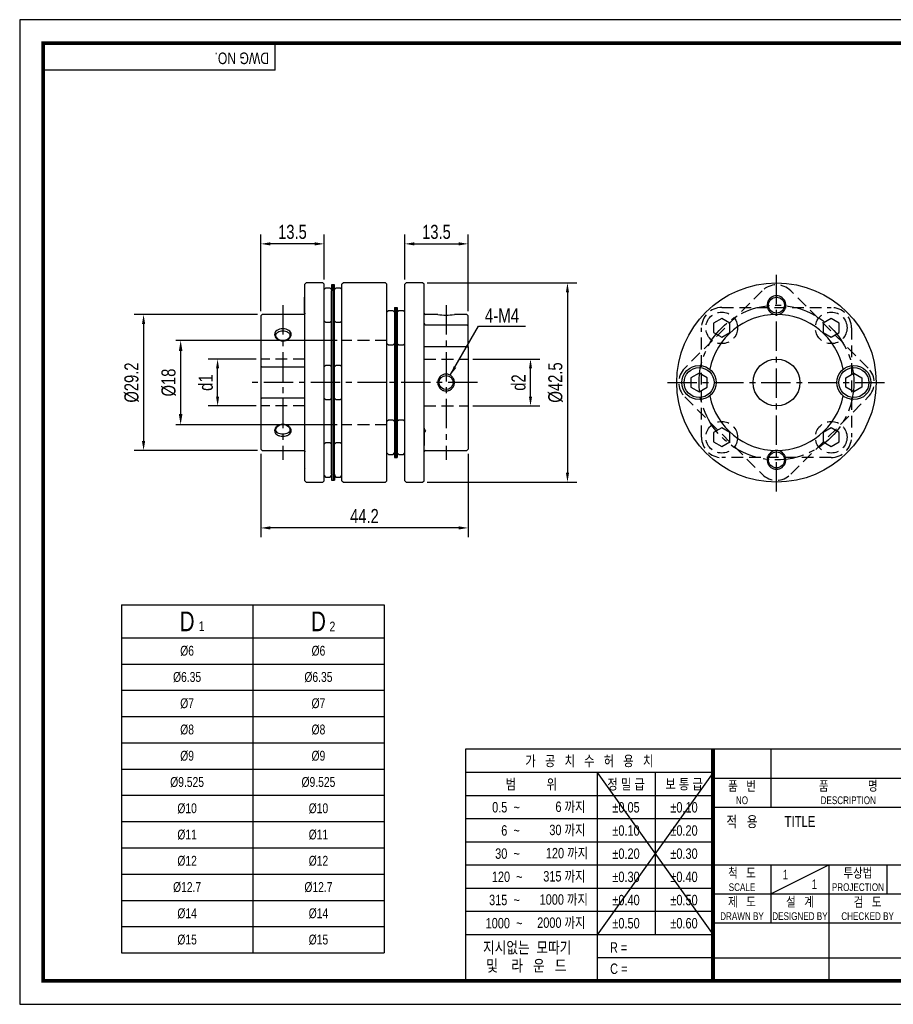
# Model space of a CAD drawing. Header units: millimetres. Extents: x 0 to 297, y 0 to 210.
# Tile 1 of 2: x 0 to 186, y 0 to 210. Entities that reach past the tile are written whole.
import ezdxf
from ezdxf.enums import TextEntityAlignment as Align

# ---------------------------------------------------------------- set-up
doc = ezdxf.new("R2010")
doc.units = ezdxf.units.MM
doc.header["$LTSCALE"] = 5
for name, pattern in [('CENTER', [2, 1.25, -0.25, 0.25, -0.25]), ('CENTER2', [1.125, 0.75, -0.125, 0.125, -0.125]), ('DASHED', [0.75, 0.5, -0.25]), ('HIDDEN', [0.375, 0.25, -0.125]), ('PHANTOM2', [1.25, 0.625, -0.125, 0.125, -0.125, 0.125, -0.125])]:
    doc.linetypes.add(name, pattern=pattern)
doc.layers.get('0').update_dxf_attribs({"linetype": 'CONTINUOUS'})
doc.layers.get('Defpoints').update_dxf_attribs({"linetype": 'CONTINUOUS'})
for name, color, linetype in [('BM', 2, 'CONTINUOUS'), ('C', 1, 'CENTER2'), ('CT', 1, 'CENTER'), ('D', 7, 'CONTINUOUS'), ('H', 3, 'HIDDEN'), ('HD', 4, 'DASHED'), ('P', 4, 'PHANTOM2')]:
    doc.layers.add(name, color=color, linetype=linetype)
doc.styles.get("Standard").update_dxf_attribs({"font": 'Gulim.ttf', "width": 0.8, "height": 3})
doc.dimstyles.new('LIM', dxfattribs={"dimtxt": 2, "dimasz": 2, "dimexe": 2, "dimexo": 1, "dimgap": 1, "dimtad": 1, "dimdec": 3, "dimzin": 9, "dimdsep": 46, "dimtxsty": 'Standard', "dimcen": 3, "dimclrd": 1, "dimclre": 1, "dimadec": 0, "dimazin": 0, "dimtfac": 1, "dimtdec": 3, "dimtmove": 0, "dimatfit": 3, "dimfxl": 0, "dimtolj": 1, "dimtzin": 0, "dimarcsym": 0})
doc.dimstyles.get("Standard").update_dxf_attribs({"dimtxt": 0.18, "dimasz": 0.18, "dimexe": 0.18, "dimexo": 0.0625, "dimgap": 0.09, "dimtad": 0, "dimtih": 1, "dimtoh": 1, "dimdec": 4, "dimzin": 0, "dimdsep": 46, "dimtxsty": 'Standard', "dimcen": 0.09, "dimadec": 0, "dimazin": 0, "dimtfac": 1, "dimtdec": 4, "dimtofl": 0, "dimtmove": 0, "dimatfit": 3, "dimfxl": 0, "dimtolj": 1, "dimtzin": 0, "dimarcsym": 0})

# ---------------------------------------------------------------- blocks, each defined once
blk = doc.blocks.new('*D7')
at = {"color": 1, "lineweight": -2, "ltscale": 25.4}
for p, q in [((51.4, 117.41), (51.4, 99.6)), ((95.6, 117.41), (95.6, 99.6)), ((93.6, 101.6), (53.4, 101.6))]:
    blk.add_line(p, q, dxfattribs=at)
at = {"color": 1, "ltscale": 25.4}
for points in [[(53.4, 101.94), (53.4, 101.27), (51.4, 101.6)], [(93.6, 101.94), (93.6, 101.27), (95.6, 101.6)]]:
    blk.add_solid(points, dxfattribs=at)
at = {"layer": 'Defpoints', "color": 0, "ltscale": 25.4}
for p in [(51.4, 118.41), (95.6, 118.41), (51.4, 101.6)]:
    blk.add_point(p, dxfattribs=at)
at = {"color": 0, "ltscale": 25.4, "insert": (73.5, 104.14), "char_height": 3, "attachment_point": 5}
blk.add_mtext('\\A1;44.2', dxfattribs=at)
blk = doc.blocks.new('*D8')
at = {"color": 1, "lineweight": -2, "ltscale": 25.4}
for p, q in [((86.9, 153.86), (118.78, 153.86)), ((116.78, 151.86), (116.78, 113.36)), ((86.9, 111.36), (118.78, 111.36))]:
    blk.add_line(p, q, dxfattribs=at)
at = {"color": 1, "ltscale": 25.4}
for points in [[(116.45, 151.86), (117.11, 151.86), (116.78, 153.86)], [(116.45, 113.36), (117.11, 113.36), (116.78, 111.36)]]:
    blk.add_solid(points, dxfattribs=at)
at = {"layer": 'Defpoints', "color": 0, "ltscale": 25.4}
for p in [(85.9, 153.86), (85.9, 111.36), (116.78, 111.36)]:
    blk.add_point(p, dxfattribs=at)
at = {"color": 0, "ltscale": 25.4, "insert": (114.24, 132.61), "char_height": 3, "attachment_point": 5, "rotation": 90}
blk.add_mtext('\\A1;{\\f??|b0|i0|c0|p49;%%c}42.5', dxfattribs=at)
blk = doc.blocks.new('*D9')
at = {"color": 1, "lineweight": -2, "ltscale": 25.4}
for p, q in [((51.4, 147.81), (51.4, 164.19)), ((64.9, 154.56), (64.9, 164.19)), ((62.9, 162.19), (53.4, 162.19))]:
    blk.add_line(p, q, dxfattribs=at)
at = {"color": 1, "ltscale": 25.4}
for points in [[(53.4, 162.52), (53.4, 161.86), (51.4, 162.19)], [(62.9, 162.52), (62.9, 161.86), (64.9, 162.19)]]:
    blk.add_solid(points, dxfattribs=at)
at = {"layer": 'Defpoints', "color": 0, "ltscale": 25.4}
for p in [(51.4, 162.19), (64.9, 153.56), (51.4, 146.81)]:
    blk.add_point(p, dxfattribs=at)
at = {"color": 0, "ltscale": 25.4, "insert": (58.15, 164.73), "char_height": 3, "attachment_point": 5}
blk.add_mtext('\\A1;13.5', dxfattribs=at)
blk = doc.blocks.new('*D10')
at = {"color": 1, "lineweight": -2, "ltscale": 25.4}
for p, q in [((50.7, 147.11), (24.41, 147.11)), ((26.41, 145.11), (26.41, 120.11)), ((50.7, 118.11), (24.41, 118.11))]:
    blk.add_line(p, q, dxfattribs=at)
at = {"color": 1, "ltscale": 25.4}
for points in [[(26.07, 145.11), (26.74, 145.11), (26.41, 147.11)], [(26.07, 120.11), (26.74, 120.11), (26.41, 118.11)]]:
    blk.add_solid(points, dxfattribs=at)
at = {"layer": 'Defpoints', "color": 0, "ltscale": 25.4}
for p in [(51.7, 147.11), (26.41, 118.11), (51.7, 118.11)]:
    blk.add_point(p, dxfattribs=at)
at = {"color": 0, "ltscale": 25.4, "insert": (23.87, 132.61), "char_height": 3, "attachment_point": 5, "rotation": 90}
blk.add_mtext('\\A1;%%C29.2', dxfattribs=at)
blk = doc.blocks.new('*D11')
at = {"color": 1, "lineweight": -2, "ltscale": 25.4}
for p, q in [((50.4, 137.61), (40.19, 137.61)), ((42.19, 129.61), (42.19, 135.61)), ((50.4, 127.61), (40.19, 127.61))]:
    blk.add_line(p, q, dxfattribs=at)
at = {"color": 1, "ltscale": 25.4}
for points in [[(41.86, 135.61), (42.52, 135.61), (42.19, 137.61)], [(41.86, 129.61), (42.52, 129.61), (42.19, 127.61)]]:
    blk.add_solid(points, dxfattribs=at)
at = {"layer": 'Defpoints', "color": 0, "ltscale": 25.4}
for p in [(42.19, 137.61), (51.4, 137.61), (51.4, 127.61)]:
    blk.add_point(p, dxfattribs=at)
at = {"color": 0, "ltscale": 25.4, "insert": (39.69, 132.61), "char_height": 3, "attachment_point": 5, "rotation": 90}
blk.add_mtext('\\A1;{\\f??|b0|i0|c0|p49;d1}', dxfattribs=at)
blk = doc.blocks.new('*D12')
at = {"color": 1, "lineweight": -2, "ltscale": 25.4}
for p, q in [((82.1, 154.56), (82.1, 164.19)), ((95.6, 147.81), (95.6, 164.19)), ((84.1, 162.19), (93.6, 162.19))]:
    blk.add_line(p, q, dxfattribs=at)
at = {"color": 1, "ltscale": 25.4}
for points in [[(84.1, 162.52), (84.1, 161.86), (82.1, 162.19)], [(93.6, 162.52), (93.6, 161.86), (95.6, 162.19)]]:
    blk.add_solid(points, dxfattribs=at)
at = {"layer": 'Defpoints', "color": 0, "ltscale": 25.4}
for p in [(95.6, 162.19), (82.1, 153.56), (95.6, 146.81)]:
    blk.add_point(p, dxfattribs=at)
at = {"color": 0, "ltscale": 25.4, "insert": (88.85, 164.73), "char_height": 3, "attachment_point": 5}
blk.add_mtext('\\A1;13.5', dxfattribs=at)
blk = doc.blocks.new('*D13')
at = {"color": 1, "lineweight": -2, "ltscale": 25.4}
for p, q in [((96.6, 137.61), (110.9, 137.61)), ((108.9, 129.61), (108.9, 135.61)), ((96.6, 127.61), (110.9, 127.61))]:
    blk.add_line(p, q, dxfattribs=at)
at = {"color": 1, "ltscale": 25.4}
for points in [[(108.57, 135.61), (109.23, 135.61), (108.9, 137.61)], [(108.57, 129.61), (109.23, 129.61), (108.9, 127.61)]]:
    blk.add_solid(points, dxfattribs=at)
at = {"layer": 'Defpoints', "color": 0, "ltscale": 25.4}
for p in [(95.6, 137.61), (108.9, 137.61), (95.6, 127.61)]:
    blk.add_point(p, dxfattribs=at)
at = {"color": 0, "ltscale": 25.4, "insert": (106.36, 132.61), "char_height": 3, "attachment_point": 5, "rotation": 90}
blk.add_mtext('\\A1;{\\f굴림|b0|i0|c129|p49;d2}', dxfattribs=at)
blk = doc.blocks.new('*D16')
at = {"layer": 'D', "color": 1, "lineweight": -2}
for p, q in [((67.7, 141.61), (33.31, 141.61)), ((34.31, 139.31), (34.31, 125.91)), ((67.7, 123.61), (33.31, 123.61))]:
    blk.add_line(p, q, dxfattribs=at)
at = {"layer": 'D', "color": 1}
for points in [[(33.93, 139.31), (34.7, 139.31), (34.31, 141.61)], [(33.93, 125.91), (34.7, 125.91), (34.31, 123.61)]]:
    blk.add_solid(points, dxfattribs=at)
at = {"layer": 'Defpoints', "color": 0}
for p in [(68.7, 141.61), (34.31, 123.61), (68.7, 123.61)]:
    blk.add_point(p, dxfattribs=at)
at = {"layer": 'D', "color": 0, "insert": (31.77, 132.61), "char_height": 3, "attachment_point": 5, "rotation": 90}
blk.add_mtext('\\A1;%%c18', dxfattribs=at)

msp = doc.modelspace()

# ---------------------------------------------------------------- linework, layer by layer
for p, q in [((54.43705, 199.23234), (54.43705, 205)), ((54.43705, 199.23234), (5, 199.23234)), ((21.68816, 85.17416), (21.68816, 10.97416)), ((21.68816, 85.17416), (77.68816, 85.17416)), ((77.68816, 85.17416), (77.68816, 10.97416)), ((95.07575, 54.43705), (95.07575, 5)), ((147.8086, 54.43705), (95.07575, 54.43705)), ((292, 54.43705), (147.8086, 54.43705)), ((147.8086, 54.43705), (147.8086, 5)), ((160.16787, 54.43705), (160.16787, 42.07779)), ((147.8086, 49.42948), (95.07575, 49.42948)), ((147.8086, 49.42948), (123.09008, 14.82355)), ((123.09008, 49.42948), (147.8086, 14.82355)), ((123.09008, 49.42948), (123.09008, 5)), ((135.44934, 49.42948), (135.44934, 14.82355)), ((147.8086, 48.25742), (292, 48.25742)), ((147.8086, 44.48577), (95.07575, 44.48577)), ((147.8086, 42.07779), (292, 42.07779)), ((147.8086, 39.54207), (95.07575, 39.54207)), ((147.8086, 34.59837), (95.07575, 34.59837)), ((147.8086, 29.65466), (95.07575, 29.65466)), ((147.8086, 29.71852), (292, 29.71852)), ((160.16787, 23.53889), (172.52713, 29.71852)), ((160.16787, 29.71852), (160.16787, 17.35926)), ((172.52713, 29.71852), (172.52713, 5)), ((184.88639, 29.71852), (184.88639, 23.53889)), ((147.8086, 24.71096), (95.07575, 24.71096)), ((147.8086, 23.53889), (221.96418, 23.53889)), ((147.8086, 19.76725), (95.07575, 19.76725)), ((147.8086, 17.35926), (292, 17.35926)), ((147.8086, 14.82355), (95.07575, 14.82355)), ((21.68816, 10.97416), (77.68816, 10.97416)), ((147.8086, 9.87984), (123.09008, 9.87984)), ((147.8086, 9.87984), (221.96418, 9.87984))]:
    msp.add_line(p, q)
at = {"color": 4}
for p, q in [((49.68816, 85.17416), (49.68816, 10.97416)), ((21.68816, 78.17416), (77.68816, 78.17416))]:
    msp.add_line(p, q, dxfattribs=at)
at = {"color": 1}
for p, q in [((21.68816, 72.57416), (77.68816, 72.57416)), ((21.68816, 66.97416), (77.68816, 66.97416)), ((21.68816, 61.37416), (77.68816, 61.37416)), ((21.68816, 55.77416), (77.68816, 55.77416)), ((21.68816, 50.17416), (77.68816, 50.17416)), ((21.68816, 44.57416), (77.68816, 44.57416)), ((21.68816, 38.97416), (77.68816, 38.97416)), ((21.68816, 33.37416), (77.68816, 33.37416)), ((21.68816, 27.77416), (77.68816, 27.77416)), ((21.68816, 22.17416), (77.68816, 22.17416)), ((21.68816, 16.57416), (77.68816, 16.57416))]:
    msp.add_line(p, q, dxfattribs=at)
msp.add_lwpolyline([(297, 210), (0, 210), (0, 0), (297, 0)], close=True)
msp.add_lwpolyline([(292, 205, 0.8, 0.8, 0), (5, 205, 0.8, 0.8, 0), (5, 5, 0.8, 0.8, 0), (292, 5, 0.8, 0.8, 0)], format="xyseb", close=True)
at = {"const_width": 0.82395}
msp.add_lwpolyline([(147.8086, 5), (147.8086, 54.43705)], dxfattribs=at)
at = {"layer": 'BM', "ltscale": 25.4}
for p, q in [((61.10134, 153.86086), (60.80134, 153.56086)), ((60.80134, 111.66086), (60.80134, 153.56086)), ((64.60134, 153.86086), (61.10134, 153.86086)), ((64.90134, 153.56086), (64.60134, 153.86086)), ((64.90134, 111.66086), (64.90134, 153.56086)), ((66.50134, 153.4436), (66.50134, 152.17457)), ((66.80134, 153.4436), (66.50134, 153.4436)), ((66.80134, 152.17457), (66.80134, 153.4436)), ((67.10134, 153.4436), (66.80134, 153.4436)), ((66.80134, 153.4436), (66.80134, 152.17457)), ((67.10134, 152.17457), (67.10134, 153.4436)), ((69.00134, 153.86086), (68.70134, 153.56086)), ((68.70134, 111.66086), (68.70134, 153.56086)), ((78.00134, 153.86086), (69.00134, 153.86086)), ((78.00134, 153.86086), (75.23139, 153.86086)), ((78.30134, 153.56086), (78.00134, 153.86086)), ((78.30134, 111.66086), (78.30134, 153.56086)), ((82.40134, 153.86086), (82.10134, 153.56086)), ((82.10134, 111.66086), (82.10134, 153.56086)), ((85.90134, 153.86086), (82.40134, 153.86086)), ((86.20134, 153.56086), (85.90134, 153.86086)), ((86.20134, 111.66086), (86.20134, 153.56086)), ((65.20134, 152.76086), (64.90134, 152.46086)), ((66.20134, 152.76086), (65.20134, 152.76086)), ((66.50134, 152.46086), (66.20134, 152.76086)), ((66.50134, 135.67457), (66.50134, 152.17457)), ((66.80134, 135.67457), (66.80134, 152.17457)), ((66.80134, 135.67457), (66.80134, 152.17457)), ((67.40134, 152.76086), (67.10134, 152.46086)), ((67.10134, 135.67457), (67.10134, 152.17457)), ((68.40134, 152.76086), (67.40134, 152.76086)), ((68.70134, 152.46086), (68.40134, 152.76086)), ((60.80134, 150.91086), (60.70134, 150.81086)), ((60.70134, 147.41086), (60.70134, 150.81086)), ((51.70134, 147.11086), (51.40134, 146.81086)), ((60.50134, 147.11086), (51.70134, 147.11086)), ((60.70134, 147.41086), (60.78921, 147.323)), ((78.60134, 147.92813), (78.30134, 147.62813)), ((79.60134, 147.92813), (78.60134, 147.92813)), ((79.90134, 147.62813), (79.60134, 147.92813)), ((79.90134, 148.61086), (79.90134, 144.27813)), ((79.90134, 148.61086), (80.20134, 148.61086)), ((80.20134, 148.61086), (80.20134, 144.27813)), ((80.20134, 148.61086), (80.20134, 144.27813)), ((80.20134, 148.61086), (80.50134, 148.61086)), ((80.50134, 148.61086), (80.50134, 144.27813)), ((80.80134, 147.92813), (80.50134, 147.62813)), ((81.80134, 147.92813), (80.80134, 147.92813)), ((82.10134, 147.62813), (81.80134, 147.92813)), ((89.13102, 147.11086), (86.50134, 147.11086)), ((95.30134, 147.11086), (92.67173, 147.11086)), ((95.60134, 146.81086), (95.30134, 147.11086)), ((51.40134, 146.81086), (51.40134, 135.74013)), ((64.90134, 145.76086), (65.20134, 145.46086)), ((65.20134, 145.46086), (66.20134, 145.46086)), ((66.20134, 145.46086), (66.50134, 145.76086)), ((67.10134, 145.76086), (67.40134, 145.46086)), ((67.40134, 145.46086), (68.40134, 145.46086)), ((68.40134, 145.46086), (68.70134, 145.76086)), ((86.50134, 144.94597), (95.30134, 144.94597)), ((95.60134, 144.61766), (95.30134, 144.94597)), ((95.60134, 144.61766), (95.60134, 146.81086)), ((79.90134, 144.27813), (79.90134, 120.9436)), ((80.20134, 144.27813), (80.20134, 120.9436)), ((80.20134, 144.27813), (80.20134, 120.9436)), ((80.50134, 144.27813), (80.50134, 120.9436)), ((95.60134, 140.17813), (95.60134, 144.61766)), ((78.30134, 140.92813), (78.60134, 140.62813)), ((79.60134, 140.62813), (79.90134, 140.92813)), ((80.50134, 140.92813), (80.80134, 140.62813)), ((81.80134, 140.62813), (82.10134, 140.92813)), ((78.60134, 140.62813), (79.60134, 140.62813)), ((80.80134, 140.62813), (81.80134, 140.62813)), ((95.30134, 140.23288), (86.50134, 140.23288)), ((95.30134, 140.23288), (95.60134, 140.19221)), ((95.60134, 140.19221), (95.60134, 118.41086)), ((51.70134, 135.94352), (51.40134, 135.74013)), ((51.40134, 135.74013), (51.40134, 129.4816)), ((51.70134, 135.94352), (60.50134, 135.94352)), ((65.20134, 136.26086), (64.90134, 135.96086)), ((66.20134, 136.26086), (65.20134, 136.26086)), ((66.50134, 135.96086), (66.20134, 136.26086)), ((66.50134, 129.54715), (66.50134, 135.67457)), ((66.80134, 129.54715), (66.80134, 135.67457)), ((66.80134, 129.54715), (66.80134, 135.67457)), ((67.40134, 136.26086), (67.10134, 135.96086)), ((67.10134, 129.54715), (67.10134, 135.67457)), ((68.40134, 136.26086), (67.40134, 136.26086)), ((68.70134, 135.96086), (68.40134, 136.26086)), ((51.40134, 129.4816), (51.40134, 118.41086)), ((51.40134, 129.4816), (51.70134, 129.27821)), ((60.50134, 129.27821), (51.70134, 129.27821)), ((64.90134, 129.26086), (65.20134, 128.96086)), ((65.20134, 128.96086), (66.20134, 128.96086)), ((66.20134, 128.96086), (66.50134, 129.26086)), ((66.50134, 113.04715), (66.50134, 129.54715)), ((66.80134, 113.04715), (66.80134, 129.54715)), ((66.80134, 113.04715), (66.80134, 129.54715)), ((67.10134, 113.04715), (67.10134, 129.54715)), ((67.10134, 129.26086), (67.40134, 128.96086)), ((67.40134, 128.96086), (68.40134, 128.96086)), ((68.40134, 128.96086), (68.70134, 129.26086)), ((78.60134, 124.5936), (78.30134, 124.2936)), ((79.60134, 124.5936), (78.60134, 124.5936)), ((79.90134, 124.2936), (79.60134, 124.5936)), ((80.80134, 124.5936), (80.50134, 124.2936)), ((81.80134, 124.5936), (80.80134, 124.5936)), ((82.10134, 124.2936), (81.80134, 124.5936)), ((86.30134, 122.6436), (86.20134, 122.7436)), ((86.30134, 119.2436), (86.30134, 122.6436)), ((65.20134, 119.76086), (64.90134, 119.46086)), ((66.20134, 119.76086), (65.20134, 119.76086)), ((66.50134, 119.46086), (66.20134, 119.76086)), ((67.40134, 119.76086), (67.10134, 119.46086)), ((68.40134, 119.76086), (67.40134, 119.76086)), ((68.70134, 119.46086), (68.40134, 119.76086)), ((79.90134, 120.9436), (79.90134, 116.61086)), ((80.20134, 120.9436), (80.20134, 116.61086)), ((80.20134, 120.9436), (80.20134, 116.61086)), ((80.50134, 120.9436), (80.50134, 116.61086)), ((51.40134, 118.41086), (51.70134, 118.11086)), ((51.70134, 118.11086), (60.50134, 118.11086)), ((60.79151, 117.90103), (60.70134, 117.81086)), ((60.70134, 117.81086), (60.70134, 114.41086)), ((86.20134, 119.1436), (86.30134, 119.2436)), ((86.50134, 118.11086), (95.30134, 118.11086)), ((95.30134, 118.11086), (95.60134, 118.41086)), ((78.30134, 117.5936), (78.60134, 117.2936)), ((78.60134, 117.2936), (79.60134, 117.2936)), ((79.60134, 117.2936), (79.90134, 117.5936)), ((79.90134, 116.61086), (80.20134, 116.61086)), ((80.20134, 116.61086), (80.50134, 116.61086)), ((80.50134, 117.5936), (80.80134, 117.2936)), ((80.80134, 117.2936), (81.80134, 117.2936)), ((81.80134, 117.2936), (82.10134, 117.5936)), ((60.70134, 114.41086), (60.80134, 114.31086)), ((60.80134, 111.66086), (61.10134, 111.36086)), ((61.10134, 111.36086), (64.60134, 111.36086)), ((64.60134, 111.36086), (64.90134, 111.66086)), ((64.90134, 112.76086), (65.20134, 112.46086)), ((65.20134, 112.46086), (66.20134, 112.46086)), ((66.20134, 112.46086), (66.50134, 112.76086)), ((66.50134, 113.04715), (66.50134, 111.77813)), ((66.50134, 111.77813), (66.80134, 111.77813)), ((66.80134, 113.04715), (66.80134, 111.77813)), ((66.80134, 113.04715), (66.80134, 111.77813)), ((66.80134, 111.77813), (67.10134, 111.77813)), ((67.10134, 113.04715), (67.10134, 111.77813)), ((67.10134, 112.76086), (67.40134, 112.46086)), ((67.40134, 112.46086), (68.40134, 112.46086)), ((68.40134, 112.46086), (68.70134, 112.76086)), ((68.70134, 111.66086), (69.00134, 111.36086)), ((69.00134, 111.36086), (78.00134, 111.36086)), ((75.23139, 111.36086), (78.00134, 111.36086)), ((78.00134, 111.36086), (78.30134, 111.66086)), ((82.10134, 111.66086), (82.40134, 111.36086)), ((82.40134, 111.36086), (85.90134, 111.36086)), ((85.90134, 111.36086), (86.20134, 111.66086))]:
    msp.add_line(p, q, dxfattribs=at)
for points in [[(144.84007, 134.61086), (143.10802, 133.61086), (143.10802, 131.61086), (144.84007, 130.61086), (146.57212, 131.61086), (146.57212, 133.61086)], [(177.84007, 134.61086), (179.57212, 133.61086), (179.57212, 131.61086), (177.84007, 130.61086), (176.10802, 131.61086), (176.10802, 133.61086)]]:
    msp.add_lwpolyline(points, close=True, dxfattribs=at)
for centre, radius in [((161.34007, 132.61086), 21.25), ((161.34007, 149.11086), 1.7), ((161.34007, 132.61086), 5), ((144.84007, 132.61086), 3.65), ((144.84007, 132.61086), 3.2), ((177.84007, 132.61086), 3.65), ((177.84007, 132.61086), 3.2), ((90.90134, 132.61086), 1.5), ((161.34007, 116.11086), 1.7)]:
    msp.add_circle(centre, radius, dxfattribs=at)
for centre, radius, start, end in [((161.34007, 149.11086), 2, 299.9090292, 240.0909708), ((86.50134, 147.41086), 0.3, 180, 270), ((90.90134, 160.96875), 13.97052, 262.7196075, 277.2803935), ((161.34007, 132.61086), 14.5, 11.32845, 168.67155), ((161.34007, 149.11086), 2, 240.0909708, 270), ((161.34007, 149.11086), 2, 270, 299.9090292), ((86.51053, 145.25504), 0.30921, 179.3612855, 268.2969292), ((161.34007, 132.61086), 14.5, 191.32845, 348.67155), ((88.12491, 121.31558), 1.9293, 147.3017998, 161.0571074), ((86.50134, 117.81086), 0.3, 90, 180), ((161.34007, 116.11086), 2, 119.9090292, 60.0909708), ((161.34007, 116.11086), 2, 90, 119.9090292), ((161.34007, 116.11086), 2, 60.0909708, 90)]:
    msp.add_arc(centre, radius, start, end, dxfattribs=at)
for points, knots in [([(60.80134, 147.37723), (60.80134, 147.33171), (60.7889, 147.29189), (60.75131, 147.22452), (60.72631, 147.19727), (60.64136, 147.13215), (60.57082, 147.11086), (60.50134, 147.11086)], [0, 0, 0, 0, 0.25, 0.25, 0.5, 0.5, 1, 1, 1, 1]), ([(56.10134, 141.50858), (55.86797, 141.50873), (55.39976, 141.5769), (54.81842, 141.90283), (54.41306, 142.35254), (54.28989, 142.86818), (54.41263, 143.35782), (54.81832, 143.74616), (55.40034, 144.00785), (56.10234, 144.08583), (56.80421, 144.00786), (57.38464, 143.74584), (57.7899, 143.35731), (57.9129, 142.86767), (57.78927, 142.35174), (57.38335, 141.90235), (56.80242, 141.57585), (56.33431, 141.50843), (56.10134, 141.50858)], [0, 0, 0, 0, 0.061915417, 0.124260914, 0.18697016, 0.250014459, 0.312932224, 0.375690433, 0.438114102, 0.500152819, 0.561935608, 0.624315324, 0.687085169, 0.750079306, 0.813026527, 0.875850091, 0.938192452, 1, 1, 1, 1]), ([(56.10134, 141.53386), (56.49283, 141.53384), (57.27612, 141.80224), (57.76368, 142.69148), (57.27747, 143.46435), (56.10224, 143.75043), (54.92599, 143.46515), (54.4392, 142.6922), (54.92572, 141.80272), (55.70944, 141.53387), (56.10134, 141.53386)], [0, 0, 0, 0, 0.124899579, 0.249913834, 0.374921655, 0.499833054, 0.62505844, 0.749971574, 0.874968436, 1, 1, 1, 1]), ([(86.50134, 140.23288), (86.41956, 140.23288), (86.34072, 140.2388), (86.23209, 140.26104), (86.20134, 140.27771), (86.20134, 140.29706)], [0, 0, 0, 0, 0.5, 0.5, 1, 1, 1, 1]), ([(60.50134, 135.94352), (60.58313, 135.94352), (60.66196, 135.96579), (60.77059, 136.03299), (60.80134, 136.07724), (60.80134, 136.11912)], [0, 0, 0, 0, 0.5, 0.5, 1, 1, 1, 1]), ([(90.90134, 134.41492), (91.13472, 134.41474), (91.60292, 134.32957), (92.18426, 133.91436), (92.58963, 133.32171), (92.7128, 132.61102), (92.59005, 131.90002), (92.18437, 131.30753), (91.60235, 130.89165), (90.90035, 130.76455), (90.19848, 130.89162), (89.61804, 131.30803), (89.21278, 131.90079), (89.08978, 132.61174), (89.21342, 133.32278), (89.61934, 133.91499), (90.20027, 134.33091), (90.66838, 134.41511), (90.90134, 134.41492)], [0, 0, 0, 0, 0.061915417, 0.124260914, 0.18697016, 0.250014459, 0.312932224, 0.375690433, 0.438114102, 0.500152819, 0.561935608, 0.624315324, 0.687085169, 0.750079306, 0.813026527, 0.875850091, 0.938192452, 1, 1, 1, 1]), ([(60.80134, 129.1026), (60.80134, 129.14447), (60.77113, 129.18841), (60.6614, 129.25628), (60.58318, 129.27821), (60.50134, 129.27821)], [0, 0, 0, 0, 0.5, 0.5, 1, 1, 1, 1]), ([(56.10134, 121.16182), (55.86797, 121.16193), (55.39976, 121.2142), (54.81842, 121.47547), (54.41306, 121.8639), (54.28989, 122.35333), (54.41263, 122.86919), (54.81832, 123.31876), (55.40034, 123.64522), (56.10234, 123.74697), (56.80421, 123.64524), (57.38464, 123.31837), (57.7899, 122.86862), (57.9129, 122.35282), (57.78927, 121.86318), (57.38335, 121.47506), (56.80242, 121.21337), (56.33431, 121.1617), (56.10134, 121.16182)], [0, 0, 0, 0, 0.061915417, 0.124260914, 0.18697016, 0.250014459, 0.312932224, 0.375690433, 0.438114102, 0.500152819, 0.561935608, 0.624315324, 0.687085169, 0.750079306, 0.813026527, 0.875850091, 0.938192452, 1, 1, 1, 1]), ([(56.10134, 121.56655), (56.49283, 121.56654), (57.27612, 121.75656), (57.76368, 122.52887), (57.27747, 123.41839), (56.10224, 123.82242), (54.92599, 123.41939), (54.4392, 122.52961), (54.92572, 121.75689), (55.70944, 121.56656), (56.10134, 121.56655)], [0, 0, 0, 0, 0.124899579, 0.249913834, 0.374921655, 0.499833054, 0.62505844, 0.749971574, 0.874968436, 1, 1, 1, 1]), ([(86.20134, 122.87463), (86.20134, 122.85086), (86.21379, 122.82114), (86.25138, 122.75163), (86.27638, 122.71239), (86.36133, 122.58182), (86.43186, 122.47673), (86.50134, 122.35781)], [0, 0, 0, 0, 0.25, 0.25, 0.5, 0.5, 1, 1, 1, 1]), ([(60.50134, 118.11086), (60.57056, 118.11086), (60.64039, 118.09012), (60.75458, 118.00298), (60.80134, 117.93601), (60.80134, 117.8445)], [0, 0, 0, 0, 0.5, 0.5, 1, 1, 1, 1])]:
    msp.add_open_spline(points, degree=3, knots=knots, dxfattribs=at)
at = {"layer": 'C'}
msp.add_line((147.8086, 49.42948), (147.8086, 49.39613), dxfattribs=at)
at = {"layer": 'CT'}
for p, q in [((161.34007, 109.36086), (161.34007, 155.86086)), ((56.10134, 149.11086), (56.10134, 116.11086)), ((90.90134, 149.11086), (90.90134, 116.11086)), ((78.30134, 132.61086), (49.40134, 132.61086)), ((97.60134, 132.61086), (75.23139, 132.61086)), ((138.09007, 132.61086), (184.59007, 132.61086))]:
    msp.add_line(p, q, dxfattribs=at)
msp.add_circle((161.34007, 132.61086), 16.5, dxfattribs=at)
at = {"layer": 'H'}
msp.add_line((147.8086, 49.31275), (147.8086, 49.27106), dxfattribs=at)
at = {"layer": 'HD'}
for p, q in [((158.27636, 152.17457), (141.77636, 135.67457)), ((180.90378, 135.67457), (164.40378, 152.17457)), ((149.67281, 148.61086), (173.00733, 148.61086)), ((145.34007, 120.9436), (145.34007, 144.27813)), ((177.34007, 144.27813), (177.34007, 120.9436)), ((78.30134, 141.61086), (68.70134, 141.61086)), ((60.80134, 137.61086), (51.40134, 137.61086)), ((86.20134, 137.61086), (95.60134, 137.61086)), ((141.77636, 129.54715), (158.27636, 113.04715)), ((164.40378, 113.04715), (180.90378, 129.54715)), ((60.80134, 127.61086), (51.40134, 127.61086)), ((86.20134, 127.61086), (95.60134, 127.61086)), ((78.30134, 123.61086), (68.70134, 123.61086)), ((173.00733, 116.61086), (149.67281, 116.61086))]:
    msp.add_line(p, q, dxfattribs=at)
for points in [[(149.67281, 146.27813), (147.94076, 145.27813), (147.94076, 143.27813), (149.67281, 142.27813), (151.40486, 143.27813), (151.40486, 145.27813)], [(173.00733, 146.27813), (171.27528, 145.27813), (171.27528, 143.27813), (173.00733, 142.27813), (174.73938, 143.27813), (174.73938, 145.27813)], [(149.67281, 122.9436), (147.94076, 121.9436), (147.94076, 119.9436), (149.67281, 118.9436), (151.40486, 119.9436), (151.40486, 121.9436)], [(173.00733, 122.9436), (171.27528, 121.9436), (171.27528, 119.9436), (173.00733, 118.9436), (174.73938, 119.9436), (174.73938, 121.9436)]]:
    msp.add_lwpolyline(points, close=True, dxfattribs=at)
for centre in [(149.67281, 144.27813), (173.00733, 144.27813), (149.67281, 120.9436), (173.00733, 120.9436)]:
    msp.add_circle(centre, 3.375, dxfattribs=at)
for centre, start, end in [((161.34007, 149.11086), 45, 135), ((149.67281, 144.27813), 90, 180), ((173.00733, 144.27813), 0, 90), ((144.84007, 132.61086), 135, 225), ((177.84007, 132.61086), 315, 45), ((149.67281, 120.9436), 180, 270), ((173.00733, 120.9436), 270, 0), ((161.34007, 116.11086), 225, 315)]:
    msp.add_arc(centre, 4.33274, start, end, dxfattribs=at)
at = {"layer": 'P'}
msp.add_line((147.8086, 49.22104), (147.8086, 49.16267), dxfattribs=at)

# ---------------------------------------------------------------- texts
at = {"ltscale": 25.4, "insert": (102.8172, 146.90592), "char_height": 3, "attachment_point": 5}
msp.add_mtext('{\\fﾱﾼﾸﾲ|b0|i0|c129|p49;4-M4}', dxfattribs=at)
at = {"color": 0}
for s, insert, char_height, width, attachment_point in [('D', (35.68816, 81.67416), 4.2, 28, 5), ('D', (63.68816, 81.67416), 4.2, 28, 5), ('1', (38.18398, 81.69905), 2.1, 6.3, 1), ('2', (66.05436, 81.61858), 2.1, 3.36, 1), ('%%c6', (35.68816, 75.37416), 2.1, 28, 5), ('%%c6', (63.68816, 75.37416), 2.1, 28, 5), ('%%c6.35', (35.68816, 69.77416), 2.1, 28, 5), ('%%c6.35', (63.68816, 69.77416), 2.1, 28, 5), ('%%c7', (35.68816, 64.17416), 2.1, 28, 5), ('%%c7', (63.68816, 64.17416), 2.1, 28, 5), ('%%c8', (35.68816, 58.57416), 2.1, 28, 5), ('%%c8', (63.68816, 58.57416), 2.1, 28, 5), ('%%c9', (35.68816, 52.97416), 2.1, 28, 5), ('%%c9', (63.68816, 52.97416), 2.1, 28, 5), ('%%c9.525', (35.68816, 47.37416), 2.1, 28, 5), ('%%c9.525', (63.68816, 47.37416), 2.1, 28, 5), ('%%c10', (35.68816, 41.77416), 2.1, 28, 5), ('%%c10', (63.68816, 41.77416), 2.1, 28, 5), ('%%c11', (35.68816, 36.17416), 2.1, 28, 5), ('%%c11', (63.68816, 36.17416), 2.1, 28, 5), ('%%c12', (35.68816, 30.57416), 2.1, 28, 5), ('%%c12', (63.68816, 30.57416), 2.1, 28, 5), ('%%c12.7', (35.68816, 24.97416), 2.1, 28, 5), ('%%c12.7', (63.68816, 24.97416), 2.1, 28, 5), ('%%c14', (35.68816, 19.37416), 2.1, 28, 5), ('%%c14', (63.68816, 19.37416), 2.1, 28, 5), ('%%c15', (35.68816, 13.77416), 2.1, 28, 5), ('%%c15', (63.68816, 13.77416), 2.1, 28, 5)]:
    msp.add_mtext(s, dxfattribs=dict(at, insert=insert, char_height=char_height, width=width, attachment_point=attachment_point))
at = {"layer": 'D', "width": 0.8}
msp.add_text('DWG NO.', height=2.471852, rotation=180, dxfattribs=at).set_placement((53.16809, 203.00065))
for s, height, p in [('가   공   치   수   허   용   치', 2.2246672, (121.44218, 51.93326)), ('범          위', 2.2246672, (109.08292, 46.95763)), ('정 밀 급', 2.224667, (129.26971, 46.95763)), ('보 통 급', 2.224667, (141.62897, 46.95763)), ('품   번', 2.059877, (153.98824, 46.60952)), ('품              명', 2.0598771, (176.64688, 46.60952)), ('NO', 1.647902, (153.98824, 43.5197)), ('DESCRIPTION', 1.6479017, (176.64688, 43.5197)), ('%%p0.05', 2.224667, (129.26971, 42.01392)), ('%%p0.10', 2.224667, (141.62897, 42.01392)), ('적   용', 2.307062, (153.98824, 38.98797)), ('TITLE', 2.307062, (166.3475, 38.98797)), ('%%p0.10', 2.224667, (129.26971, 37.07022)), ('%%p0.20', 2.224667, (141.62897, 37.07022)), ('%%p0.20', 2.224667, (129.26971, 32.12651)), ('%%p0.30', 2.224667, (141.62897, 32.12651)), ('척   도', 2.059877, (153.98824, 28.07062)), ('투상법', 2.059877, (178.70676, 28.07062)), ('%%p0.30', 2.224667, (129.26971, 27.18281)), ('%%p0.40', 2.224667, (141.62897, 27.18281)), ('1', 2.05988, (163.25768, 27.65865)), ('SCALE', 1.647902, (153.98824, 24.98081)), ('1', 2.05988, (169.43731, 25.59877)), ('PROJECTION', 1.647902, (178.70676, 24.98081)), ('%%p0.40', 2.224667, (129.26971, 22.2391)), ('%%p0.50', 2.224667, (141.62897, 22.2391)), ('제   도', 2.059877, (153.98824, 21.89099)), ('설   계', 2.059877, (166.3475, 21.89099)), ('검   도', 2.059877, (180.76664, 21.89099)), ('%%p0.50', 2.224667, (129.26971, 17.2954)), ('%%p0.60', 2.224667, (141.62897, 17.2954))]:
    msp.add_text(s, height=height, dxfattribs=at).set_placement(p, align=Align.MIDDLE)
for s, height, p in [('DRAWN BY', 1.647902, (153.98824, 17.97719)), ('DESIGNED BY', 1.6479017, (166.3475, 17.97719)), ('CHECKED BY', 1.647902, (180.76664, 17.97719))]:
    msp.add_text(s, height=height, dxfattribs=at).set_placement(p, align=Align.CENTER)
at = {"layer": 'D', "linetype": 'ByBlock', "width": 0.8}
for s, height, p in [('지시없는  모따기', 2.471852, (98.78304, 10.86753)), ('및    라   운   드', 2.4718525, (99.46232, 6.99683))]:
    msp.add_text(s, height=height, dxfattribs=at).set_placement(p)
at = {"layer": 'D', "width": 0.8}
for s, p in [('R = ', (125.83895, 10.9999)), ('C = ', (125.87797, 6.47764))]:
    msp.add_text(s, height=2.224667, dxfattribs=at).set_placement(p)
at = {"layer": 'D', "char_height": 2.224667, "attachment_point": 6}
for s, insert, width in [('0.5  ~', (106.61106, 42.01392), 8.2310624), ('6 까지', (120.61823, 42.01392), 9.8035318), ('6  ~', (106.61106, 37.07022), 8.2310216), ('30 까지', (120.61823, 37.07022), 9.8034906), ('120 까지', (121.17583, 32.12651), 12.6524242), ('30  ~', (106.61106, 32.12651), 8.2310216), ('120  ~', (107.1976, 27.18281), 8.9379913), ('315 까지', (120.61823, 27.18281), 12.0977814), ('315  ~', (106.61106, 22.2391), 9.885083), ('1000 까지', (121.14261, 22.2391), 13.3822846), ('2000 까지', (120.61823, 17.2954), 12.974319), ('1000  ~', (107.17041, 17.2954), 14.528725)]:
    msp.add_mtext(s, dxfattribs=dict(at, insert=insert, width=width))

# ---------------------------------------------------------------- dimensions: what is measured, and where the dimension line sits
at = {"ltscale": 25.4}
for base, p1, p2, picture, middle in [((51.40134, 162.18892), (64.90134, 153.56086), (51.40134, 146.81086), '*D9', (58.15134, 164.73087)), ((95.60134, 162.18892), (82.10134, 153.56086), (95.60134, 146.81086), '*D12', (88.85134, 164.73087)), ((51.40134, 101.60283), (95.60134, 118.41086), (51.40134, 118.41086), '*D7', (73.50134, 104.14278))]:
    dim = msp.add_linear_dim(base=base, p1=p1, p2=p2, dimstyle='LIM', dxfattribs=at)
    dim.commit()
    dim.dimension.update_dxf_attribs({"geometry": picture, "text_midpoint": middle})
for base, p1, p2, text, picture, middle in [((116.78132, 111.36086), (85.90134, 153.86086), (85.90134, 111.36086), '{\\f??|b0|i0|c0|p49;%%c}<>', '*D8', (114.24138, 132.61086)), ((26.40797, 118.11086), (51.70134, 147.11086), (51.70134, 118.11086), '%%C29.2', '*D10', (23.87002, 132.61086)), ((42.19057, 137.61086), (51.40134, 127.61086), (51.40134, 137.61086), '{\\f??|b0|i0|c0|p49;d1}', '*D11', (39.69057, 132.61086)), ((108.89956, 137.61086), (95.60134, 127.61086), (95.60134, 137.61086), '{\\f굴림|b0|i0|c129|p49;d2}', '*D13', (106.35761, 132.61086))]:
    dim = msp.add_linear_dim(base=base, p1=p1, p2=p2, angle=90, text=text, dimstyle='LIM', dxfattribs=at)
    dim.commit()
    dim.dimension.update_dxf_attribs({"geometry": picture, "text_midpoint": middle})
at = {"layer": 'D'}
dim = msp.add_linear_dim(base=(34.31302, 123.61086), p1=(68.70134, 141.61086), p2=(68.70134, 123.61086), angle=90, text='%%c18', dimstyle='Standard', override={"dimtxt": 2, "dimasz": 2.3, "dimexe": 1, "dimexo": 1, "dimgap": 1, "dimtad": 1, "dimtih": 0, "dimtoh": 0, "dimzin": 8, "dimcen": 1, "dimclrd": 1, "dimclre": 1, "dimclrt": 0, "dimadec": 4, "dimazin": 2, "dimtfac": 0.5, "dimtix": 1, "dimtofl": 1, "dimtmove": 2, "dimtzin": 8}, dxfattribs=at)
dim.commit()
dim.dimension.update_dxf_attribs({"geometry": '*D16', "text_midpoint": (31.77107, 132.61086)})

# ---------------------------------------------------------------- leaders
at = {"ltscale": 25.4}
msp.add_leader([(91.80095, 134.16904), (97.84574, 144.6389), (107.82418, 144.6389)], dimstyle='LIM', override={"dimgap": 1, "dimtad": 0}, dxfattribs=at)

doc.saveas('drawing.dxf')
